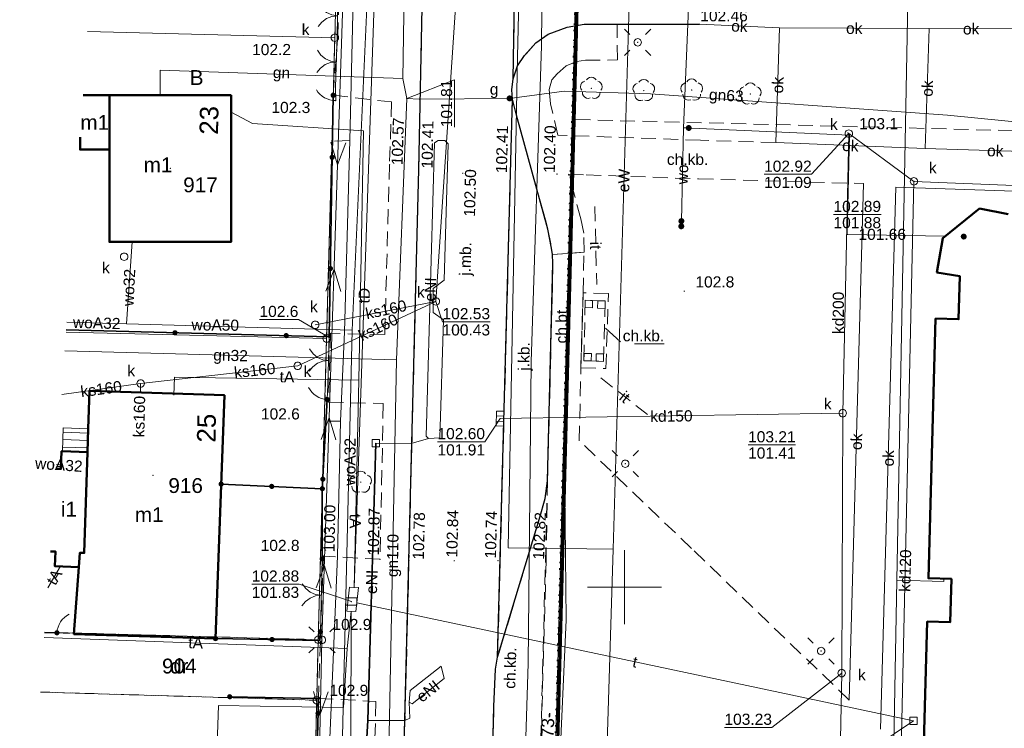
# Model space of a CAD drawing. Extents: x 6447898 to 6448503, y 5806748 to 5807122.
# Tile 26 of 50: x 6447909 to 6447976, y 5807040 to 5807088. Entities that reach past the tile are written whole.
import ezdxf
from ezdxf.enums import TextEntityAlignment as Align

# ---------------------------------------------------------------- set-up
doc = ezdxf.new("R2010")
doc.units = 0
doc.header["$PDSIZE"] = 0.75
for name, pattern in [('KROPK2', [2, 0, -2]), ('PRZER1-1', [2, 1, -1]), ('PRZER2-1', [3, 2, -1]), ('PRZER3-1', [4, 3, -1])]:
    doc.linetypes.add(name, pattern=pattern)
doc.layers.get('0').update_dxf_attribs({"linetype": 'CONTINUOUS', "lineweight": 13})
for name, color, linetype, lineweight in [('GEPADR', 7, 'CONTINUOUS', 18), ('GEPADR_O', 7, 'CONTINUOUS', 18), ('GEPPGD', 7, 'CONTINUOUS', 18), ('GESBZO', 1, 'CONTINUOUS', 50), ('GESBZO_O', 1, 'CONTINUOUS', 50), ('GESDZI', 7, 'CONTINUOUS', 18), ('GESDZI_O', 7, 'CONTINUOUS', 18), ('GESJAE', 7, 'KROPK2', 50), ('GESSCH', 7, 'CONTINUOUS', 18), ('GESUZY', 3, 'PRZER1-1', 18), ('GESUZY_O', 3, 'PRZER1-1', 18), ('GSLINK', 7, 'CONTINUOUS', 18), ('GSLINK_O', 7, 'CONTINUOUS', 18), ('GSLKBR', 7, 'CONTINUOUS', 18), ('GSLKFU', 7, 'CONTINUOUS', 18), ('GSLKOG', 7, 'CONTINUOUS', 35), ('GSLKRW', 7, 'CONTINUOUS', 25), ('GSLTZI', 7, 'PRZER2-1', 18), ('GSLTZI_O', 7, 'PRZER2-1', 18), ('GSPRDL', 7, 'CONTINUOUS', 18), ('GSPWPN', 42, 'CONTINUOUS', 13), ('GSPWPN_O', 42, 'CONTINUOUS', 13), ('GSPWPS', 7, 'CONTINUOUS', 13), ('GSPWPS_O', 7, 'CONTINUOUS', 13), ('GSSBWI', 7, 'PRZER2-1', 18), ('GSSKOA', 7, 'PRZER3-1', 18), ('GSSKOA_O', 7, 'PRZER3-1', 18), ('GSSKOD', 7, 'PRZER2-1', 18), ('GSSKOD_O', 7, 'PRZER2-1', 18), ('GULEPR', 240, 'CONTINUOUS', 18), ('GULEPR_O', 240, 'CONTINUOUS', 18), ('GULGPR', 2, 'CONTINUOUS', 18), ('GULGPR_O', 2, 'CONTINUOUS', 18), ('GULKPR', 32, 'CONTINUOUS', 18), ('GULKPR_O', 32, 'CONTINUOUS', 18), ('GULLOB', 7, 'CONTINUOUS', 35), ('GULTPR', 30, 'CONTINUOUS', 18), ('GULTPR_O', 30, 'CONTINUOUS', 18), ('GULWPR', 5, 'CONTINUOUS', 18), ('GULWPR_O', 5, 'CONTINUOUS', 18), ('GUPELA', 7, 'CONTINUOUS', 18), ('GUPGUT', 2, 'CONTINUOUS', 18), ('GUPGUT_O', 2, 'CONTINUOUS', 18), ('GUPIKP', 7, 'CONTINUOUS', 18), ('GUPKKS', 32, 'CONTINUOUS', 18), ('GUPKSD', 32, 'CONTINUOUS', 18), ('GUPKSD_O', 32, 'CONTINUOUS', 18), ('GUPPRZ', 7, 'CONTINUOUS', 18), ('GUPPRZ_O', 7, 'CONTINUOUS', 18), ('GUPWUT', 5, 'CONTINUOUS', 18)]:
    doc.layers.add(name, color=color, linetype=linetype, lineweight=lineweight)
doc.layers.add('OBRYS DZIAŁKA', color=7, linetype='CONTINUOUS', lineweight=60, true_color=0xffff4d)
doc.styles.add('GEO-INFO', font='arial.ttf')

# ---------------------------------------------------------------- blocks, each defined once
blk = doc.blocks.new('POINT')
at = {"color": 0}
blk.add_point((0, 0), dxfattribs=at)
blk = doc.blocks.new('KOLO')
blk.add_hatch(color=0).paths.add_polyline_path([(-0.5, 0), (-0.482963, -0.12941), (-0.433013, -0.25), (-0.353553, -0.353553), (-0.25, -0.433013), (-0.12941, -0.482963), (0, -0.5), (0.12941, -0.482963), (0.25, -0.433013), (0.353553, -0.353553), (0.433013, -0.25), (0.482963, -0.12941), (0.5, 0), (0.482963, 0.12941), (0.433013, 0.25), (0.353553, 0.353553), (0.25, 0.433013), (0.12941, 0.482963), (0, 0.5), (-0.12941, 0.482963), (-0.25, 0.433013), (-0.353553, 0.353553), (-0.433013, 0.25), (-0.482963, 0.12941)])
blk = doc.blocks.new('KTOK04')
at = {"color": 0}
blk.add_lwpolyline([(0, 0), (-0.01711, -0.261052), (-0.068148, -0.517638), (-0.152241, -0.765367), (-0.267949, -1), (-0.413293, -1.217523), (-0.585786, -1.414214), (-0.782477, -1.586707), (-1, -1.732051)], dxfattribs=at)
blk = doc.blocks.new('SLBRA')
at = {"color": 0}
for points in [[(1.732051, 1), (1.414214, 0.585786), (1, 0.267949), (0.517638, 0.068148), (0, 0)], [(0, 0), (0.517638, -0.068148), (1, -0.267949), (1.414214, -0.585786), (1.732051, -1)]]:
    blk.add_lwpolyline(points, dxfattribs=at)
blk = doc.blocks.new('KWADRAT_NIEPRZEZR')
at = {"color": 0}
blk.add_lwpolyline([(-0.5, -0.5), (0.5, -0.5), (0.5, 0.5), (-0.5, 0.5)], close=True, dxfattribs=at)
blk = doc.blocks.new('SUUS05')
at = {"color": 0}
blk.add_lwpolyline([(0.5, -0.25), (-0.5, -0.25), (-0.5, 0.25), (0.5, 0.25)], close=True, dxfattribs=at)
for points in [[(-0.175, -0.25), (-0.175, 0.25)], [(0.175, -0.25), (0.175, 0.25)]]:
    blk.add_lwpolyline(points, dxfattribs=at)
blk = doc.blocks.new('SUEO')
blk.add_hatch(color=0).paths.add_polyline_path([(-0.002174, 0.089974), (0.023762, 0.086807), (0.042561, 0.0793), (0.060131, 0.066965), (0.076266, 0.047786), (0.086234, 0.025762), (0.089972, 0.002226), (0.088646, -0.015553), (0.081114, -0.038994), (0.066834, -0.060276), (0.049699, -0.075033), (0.027576, -0.085671), (0.004027, -0.08991), (-0.019639, -0.087831), (-0.040932, -0.080154), (-0.059082, -0.067892), (-0.073734, -0.051607), (-0.08374, -0.032979), (-0.089221, -0.011817), (-0.089063, 0.012951), (-0.082571, 0.035806), (-0.069528, 0.057148), (-0.048957, 0.075519), (-0.026898, 0.085887)])
at = {"color": 0}
for points in [[(-1.767767, 1.767767), (-1.06066, 1.06066)], [(1.767767, 1.767767), (1.06066, 1.06066)], [(-1.767767, -1.767767), (-1.06066, -1.06066)], [(1.767767, -1.767767), (1.06066, -1.06066)]]:
    blk.add_lwpolyline(points, dxfattribs=at)
blk = doc.blocks.new('OKRAG_PELNY')
at = {"color": 0}
blk.add_lwpolyline([(0, 0.5), (0.12941, 0.482963), (0.25, 0.433013), (0.353553, 0.353553), (0.433013, 0.25), (0.482963, 0.12941), (0.5, 0), (0.482963, -0.12941), (0.433013, -0.25), (0.353553, -0.353553), (0.25, -0.433013), (0.12941, -0.482963), (0, -0.5), (-0.12941, -0.482963), (-0.25, -0.433013), (-0.353553, -0.353553), (-0.433013, -0.25), (-0.482963, -0.12941), (-0.5, 0), (-0.482963, 0.12941), (-0.433013, 0.25), (-0.353553, 0.353553), (-0.25, 0.433013), (-0.12941, 0.482963)], close=True, dxfattribs=at)
blk = doc.blocks.new('PROSTOKAT1_5-1_PELNY')
at = {"color": 0}
blk.add_lwpolyline([(0.75, -0.5), (-0.75, -0.5), (-0.75, 0.5), (0.75, 0.5)], close=True, dxfattribs=at)
blk = doc.blocks.new('SUEP1')
at = {"color": 0}
blk.add_lwpolyline([(-1.5, -1), (1.5, 0), (-1.5, 1)], dxfattribs=at)
blk = doc.blocks.new('BUIB10')
at = {"color": 0}
blk.add_lwpolyline([(0, 0), (0.703058, 0.711133), (-0.008075, 1.414191), (-0.711133, 0.703058)], close=True, dxfattribs=at)
blk = doc.blocks.new('SPDLP')
blk.add_hatch(color=0).paths.add_polyline_path([(0, -0.09), (0.027812, -0.085595), (0.052901, -0.072812), (0.072812, -0.052901), (0.085595, -0.027812), (0.09, 0), (0.085595, 0.027812), (0.072812, 0.052901), (0.052901, 0.072812), (0.027812, 0.085595), (0, 0.09), (-0.027812, 0.085595), (-0.052901, 0.072812), (-0.072812, 0.052901), (-0.085595, 0.027812), (-0.09, 0), (-0.085595, -0.027812), (-0.072812, -0.052901), (-0.052901, -0.072812), (-0.027812, -0.085595)])
at = {"color": 0}
for points in [[(-0.648554, 1.126667), (-0.481106, 1.325358), (-0.255912, 1.454989), (0, 1.5), (0.255912, 1.454989), (0.481106, 1.325358), (0.648554, 1.126667)], [(-1.271938, -0.268652), (-1.40916, -0.048001), (-1.462858, 0.20623), (-1.426585, 0.463525), (-1.304695, 0.693003), (-1.11182, 0.867117), (-0.871109, 0.964971)], [(0.871109, 0.964971), (1.11182, 0.867117), (1.304695, 0.693003), (1.426585, 0.463525), (1.462858, 0.20623), (1.40916, -0.048001), (1.271938, -0.268652)], [(-0.137547, -1.292703), (-0.389802, -1.355024), (-0.648184, -1.327532), (-0.881678, -1.213525), (-1.062258, -1.026689), (-1.168249, -0.78945), (-1.186929, -0.530282)], [(1.186929, -0.530282), (1.168249, -0.78945), (1.062258, -1.026689), (0.881678, -1.213525), (0.648184, -1.327532), (0.389802, -1.355024), (0.137547, -1.292703)]]:
    blk.add_lwpolyline(points, dxfattribs=at)
blk = doc.blocks.new('EPPGS')
at = {"color": 0}
blk.add_lwpolyline([(0, 0.5), (0.154508, 0.475528), (0.293893, 0.404508), (0.404508, 0.293893), (0.475528, 0.154508), (0.5, 0), (0.475528, -0.154508), (0.404508, -0.293893), (0.293893, -0.404508), (0.154508, -0.475528), (0, -0.5), (-0.154508, -0.475528), (-0.293893, -0.404508), (-0.404508, -0.293893), (-0.475528, -0.154508), (-0.5, 0), (-0.475528, 0.154508), (-0.404508, 0.293893), (-0.293893, 0.404508), (-0.154508, 0.475528)], close=True, dxfattribs=at)

msp = doc.modelspace()

# ---------------------------------------------------------------- linework, layer by layer
at = {"elevation": 100, "flags": 128}
for points in [[(6447950, 5807047.5), (6447950, 5807052.5)], [(6447947.5, 5807050), (6447952.5, 5807050)]]:
    msp.add_lwpolyline(points, dxfattribs=at)
at = {"layer": 'GESBZO', "elevation": 10.18}
for points in [[(6447913.302, 5807080.318), (6447913.302, 5807079.492), (6447915.278, 5807079.492), (6447915.278, 5807083.154)], [(6447915.278, 5807083.154), (6447913.505, 5807083.154)], [(6447975.87, 5807075.14), (6447973.939, 5807075.521), (6447971.452, 5807073.516), (6447971.06, 5807071.201), (6447972.604, 5807070.957), (6447972.523, 5807068.059), (6447970.973, 5807068.102), (6447970.484, 5807050.609), (6447972.033, 5807050.565), (6447971.951, 5807047.636), (6447970.402, 5807047.68), (6447970.15, 5807038.683)], [(6447911.303, 5807052.416), (6447911.65, 5807052.4), (6447911.6, 5807051.43), (6447913.22, 5807051.35), (6447913.29, 5807052.32), (6447913.58, 5807052.31), (6447913.8, 5807059.1), (6447912.12, 5807059.16), (6447912.05, 5807059.16), (6447912.01, 5807057.97), (6447911.702, 5807057.976)]]:
    msp.add_lwpolyline(points, dxfattribs=at)
for points in [[(6447923.475, 5807083.154), (6447915.278, 5807083.154), (6447915.278, 5807079.492), (6447915.278, 5807073.266), (6447923.475, 5807073.266)], [(6447913.93, 5807063.23), (6447923.03, 5807062.94), (6447922.43, 5807046.54), (6447912.89, 5807046.84), (6447913.22, 5807051.35), (6447913.29, 5807052.32), (6447913.58, 5807052.31), (6447913.8, 5807059.1), (6447913.85, 5807060.68)]]:
    msp.add_lwpolyline(points, close=True, dxfattribs=at)
at = {"layer": 'GESDZI', "elevation": 10.22}
for points in [[(6447931.409, 5807121.58), (6447931.023, 5807107.268), (6447930.473, 5807087.03), (6447929.923, 5807066.761), (6447929.353, 5807046.463), (6447929.253, 5807042.383), (6447928.723, 5807022.695), (6447928.545, 5807016.098), (6447928.123, 5807000.496), (6447927.626, 5806981.92), (6447927.483, 5806976.918), (6447923.456, 5806959.369), (6447922.204, 5806953.91), (6447910.195, 5806932.402), (6447974.881, 5806910.343), (6447949.97, 5806954.35), (6447947.76, 5806958.22), (6447945.952, 5806961.309), (6447943.57, 5806972.007), (6447947.144, 5807106.691), (6447947.232, 5807111.508), (6447947.452, 5807118.377), (6447947.534, 5807120.909)], [(6448291.097, 5807096.906), (6448215.44, 5807100.115), (6448160.798, 5807102.435), (6448148.788, 5807102.947), (6448141.621, 5807103.25), (6448135.206, 5807103.522), (6448122.165, 5807104.076), (6448102.068, 5807104.929), (6448081.732, 5807105.793), (6448060.814, 5807106.677), (6448039.491, 5807107.587), (6448017.567, 5807108.518), (6447995.301, 5807109.464), (6447972.128, 5807110.448), (6447964.184, 5807110.786), (6447958.533, 5807111.03), (6447958.503, 5807110.37), (6447958.273, 5807104.311), (6447951.954, 5807104.611), (6447947.144, 5807106.691), (6447943.57, 5806972.007)], [(6447913.813, 5807087.448), (6447930.473, 5807087.03), (6447931.023, 5807107.268)], [(6447912.362, 5807067.193), (6447929.923, 5807066.761), (6447930.473, 5807087.03)], [(6447930.473, 5807087.03), (6447913.813, 5807087.448)], [(6447910.913, 5807046.966), (6447929.353, 5807046.463), (6447929.923, 5807066.761), (6447912.362, 5807067.193)], [(6447929.253, 5807042.383), (6447929.353, 5807046.463), (6447910.913, 5807046.966)], [(6447929.253, 5807042.383), (6447910.624, 5807042.936)], [(6447910.624, 5807042.936), (6447929.253, 5807042.383)], [(6447909.231, 5807023.492), (6447928.723, 5807022.695), (6447929.253, 5807042.383)]]:
    msp.add_lwpolyline(points, dxfattribs=at)
at = {"layer": 'GESJAE', "ltscale": 0.5}
msp.add_line((6447943.57, 5806972.007, 10.22), (6447947.144, 5807106.691, 10.22), dxfattribs=at)
at = {"layer": 'GESJAE', "ltscale": 0.5, "elevation": 10.22}
msp.add_lwpolyline([(6447947.534, 5807120.909), (6447947.452, 5807118.377), (6447947.232, 5807111.508), (6447947.144, 5807106.691), (6447943.57, 5806972.007), (6447945.952, 5806961.309), (6447947.76, 5806958.22), (6447949.97, 5806954.35), (6447974.881, 5806910.343), (6447975.461, 5806909.323), (6447986.863, 5806889.257), (6447998.57, 5806868.616)], dxfattribs=at)
at = {"layer": 'GESSCH', "elevation": 10.18}
msp.add_lwpolyline([(6447912.12, 5807059.16), (6447912.17, 5807060.73), (6447913.85, 5807060.68), (6447913.8, 5807059.1)], close=True, dxfattribs=at)
at = {"layer": 'GESSCH', "elevation": 10.18, "flags": 128}
for points in [[(6447912.161, 5807060.445), (6447913.841, 5807060.391)], [(6447912.145, 5807059.945), (6447913.825, 5807059.891)], [(6447912.129, 5807059.445), (6447913.809, 5807059.392)]]:
    msp.add_lwpolyline(points, dxfattribs=at)
at = {"layer": 'GESUZY', "ltscale": 0.5}
for q in [(6447946.98, 5807100.49, 10.08), (6447944.938, 5807023.545, 10.08)]:
    msp.add_line((6447946.476, 5807081.52, 10.08), q, dxfattribs=at)
at = {"layer": 'GESUZY', "linetype": 'PRZER2-1', "ltscale": 0.5}
msp.add_line((6448007.684, 5807079.976, 10.08), (6447946.476, 5807081.52, 10.08), dxfattribs=at)
msp.add_line((6448007.684, 5807079.976, 10.08), (6447946.476, 5807081.52, 10.08), dxfattribs=at)
at = {"layer": 'GESUZY', "ltscale": 0.5, "elevation": 10.08}
for points in [[(6447910.913, 5807046.966), (6447929.353, 5807046.463), (6447929.923, 5807066.761), (6447930.473, 5807087.03), (6447931.023, 5807107.268), (6447931.409, 5807121.58)], [(6447931.409, 5807121.58), (6447931.023, 5807107.268), (6447930.473, 5807087.03), (6447929.923, 5807066.761), (6447929.353, 5807046.463), (6447929.253, 5807042.383), (6447928.723, 5807022.695), (6447928.545, 5807016.098), (6447928.123, 5807000.496), (6447927.626, 5806981.92)], [(6447943.57, 5806972.007), (6447944.025, 5806989.131), (6447944.938, 5807023.545), (6447946.476, 5807081.52), (6447946.98, 5807100.49), (6447947.144, 5807106.691), (6447947.232, 5807111.508), (6447947.452, 5807118.377), (6447947.534, 5807120.909)], [(6447929.253, 5807042.383), (6447929.353, 5807046.463), (6447910.913, 5807046.966)], [(6447928.123, 5807000.496), (6447928.545, 5807016.098), (6447928.723, 5807022.695), (6447929.253, 5807042.383), (6447910.624, 5807042.936)], [(6447910.624, 5807042.936), (6447929.253, 5807042.383)]]:
    msp.add_lwpolyline(points, dxfattribs=at)
at = {"layer": 'GSLINK', "elevation": 10.18}
for points in [[(6447960.441, 5807087.7), (6447955.06, 5807087.94)], [(6447960.19, 5807079.97), (6447960.441, 5807087.7)], [(6447970.53, 5807087.649), (6447960.441, 5807087.7)], [(6447970.26, 5807079.57), (6447970.53, 5807087.649)], [(6447976.2, 5807087.629), (6447970.53, 5807087.649)], [(6447960.19, 5807079.97), (6447970.26, 5807079.57)], [(6447970.26, 5807079.57), (6447979.73, 5807079.27)], [(6447965.14, 5807042.4), (6447966.1, 5807077.2)], [(6447967.251, 5807040.433), (6447968.29, 5807076.95)], [(6447968.29, 5807076.95), (6447996.238, 5807076.02)]]:
    msp.add_lwpolyline(points, dxfattribs=at)
at = {"layer": 'GSLKBR', "elevation": 10.18}
for points in [[(6447930.685, 5807089.932), (6447930.635, 5807087.082)], [(6447930.635, 5807087.082), (6447930.525, 5807083.702)], [(6447930.1, 5807066.88), (6447930.01, 5807063.66)], [(6447929.62, 5807051.91), (6447929.5, 5807047)]]:
    msp.add_lwpolyline(points, dxfattribs=at)
at = {"layer": 'GSLKFU', "elevation": 10.18}
for points in [[(6447930.525, 5807083.702), (6447930.535, 5807082.793)], [(6447930.01, 5807063.66), (6447929.96, 5807062.65)], [(6447912.58, 5807046.88), (6447911.74, 5807046.93)]]:
    msp.add_lwpolyline(points, dxfattribs=at)
at = {"layer": 'GSLKOG', "elevation": 10.18}
for points in [[(6447912.372, 5807067.338), (6447930.1, 5807066.88), (6447930.36, 5807083.15)], [(6447929.96, 5807062.65), (6447929.63, 5807056.64), (6447929.62, 5807051.91)], [(6447922.81, 5807056.95), (6447929.63, 5807056.64)], [(6447911.74, 5807046.93), (6447910.912, 5807046.955)], [(6447929.5, 5807047), (6447929.47, 5807046.42), (6447922.43, 5807046.54)], [(6447928.97, 5807027.02), (6447929.37, 5807042.51), (6447923.39, 5807042.62)]]:
    msp.add_lwpolyline(points, dxfattribs=at)
at = {"layer": 'GSLKRW', "elevation": 10.18}
for points in [[(6447934.29, 5807004.85), (6447934.84, 5807026.83), (6447935.47, 5807051.81), (6447936.13, 5807078.16), (6447936.63, 5807102.17), (6447937.097, 5807121.344)], [(6447940.29, 5807004.73), (6447940.83, 5807026.48), (6447941.2, 5807041.97), (6447941.31, 5807044.47), (6447941.45, 5807045.29), (6447942.45, 5807082.9), (6447942.41, 5807083.51), (6447942.49, 5807084.25), (6447942.73, 5807097.63)], [(6447941.45, 5807045.29), (6447944.27, 5807054.63), (6447944.66, 5807055.98), (6447944.81, 5807057.17), (6447945.18, 5807071.84), (6447945.15, 5807072.42), (6447945.09, 5807072.84), (6447944.84, 5807074.13), (6447942.71, 5807081.82), (6447942.45, 5807082.9), (6447942.41, 5807083.51), (6447942.49, 5807084.25), (6447942.79, 5807085.14), (6447943.26, 5807085.83), (6447944.03, 5807086.69), (6447944.86, 5807087.26), (6447946.14, 5807087.74), (6447947.29, 5807087.94), (6447949.51, 5807087.95), (6447955.06, 5807087.94)]]:
    msp.add_lwpolyline(points, dxfattribs=at)
at = {"layer": 'GSLTZI', "ltscale": 0.5, "elevation": 10.1}
for points in [[(6447948, 5807075.66), (6447948.13, 5807070.39)], [(6447948.41, 5807064.11), (6447951.65, 5807061.55)]]:
    msp.add_lwpolyline(points, dxfattribs=at)
at = {"layer": 'GSPWPN_O', "elevation": 10.8, "flags": 128}
msp.add_lwpolyline([(6447925.395, 5807068.037), (6447928.016, 5807068.037), (6447930.095, 5807066.824)], dxfattribs=at)
at = {"layer": 'GSSBWI', "ltscale": 0.5, "elevation": 10.18}
msp.add_lwpolyline([(6447947.26, 5807065.26), (6447948.58, 5807065.22), (6447948.7, 5807069.29), (6447947.35, 5807069.34)], close=True, dxfattribs=at)
at = {"layer": 'GSSKOA', "ltscale": 0.5, "elevation": 10.18}
for points in [[(6447937.097, 5807121.344), (6447936.63, 5807102.17), (6447936.13, 5807078.16), (6447935.47, 5807051.81), (6447934.84, 5807026.83), (6447934.29, 5807004.85), (6447933.89, 5806987.86)], [(6447940.29, 5807004.73), (6447940.83, 5807026.48), (6447941.2, 5807041.97), (6447941.31, 5807044.47), (6447941.45, 5807045.29), (6447942.45, 5807082.9), (6447942.41, 5807083.51), (6447942.49, 5807084.25), (6447942.73, 5807097.63), (6447942.58, 5807098.31), (6447942.59, 5807099.07), (6447942.69, 5807102.07), (6447943.084, 5807121.094)], [(6447955.05, 5807093.91), (6447949.48, 5807093.96), (6447947.46, 5807093.99), (6447946.31, 5807094.1), (6447945.22, 5807094.55), (6447944.13, 5807095.31), (6447943.3, 5807096.42), (6447942.73, 5807097.63), (6447942.49, 5807084.25), (6447942.79, 5807085.14), (6447943.26, 5807085.83), (6447944.03, 5807086.69), (6447944.86, 5807087.26), (6447946.14, 5807087.74), (6447947.29, 5807087.94), (6447949.51, 5807087.95), (6447955.06, 5807087.94)]]:
    msp.add_lwpolyline(points, dxfattribs=at)
msp.add_lwpolyline([(6447942.45, 5807082.9), (6447942.71, 5807081.82), (6447944.84, 5807074.13), (6447945.09, 5807072.84), (6447945.15, 5807072.42), (6447945.18, 5807071.84), (6447944.81, 5807057.17), (6447944.66, 5807055.98), (6447944.27, 5807054.63), (6447941.45, 5807045.29)], close=True, dxfattribs=at)
at = {"layer": 'GSSKOD', "ltscale": 0.5, "elevation": 10.18}
for points in [[(6447935.161, 5807121.424), (6447934.94, 5807112.92), (6447931.42, 5807113.02), (6447931.39, 5807111.78), (6447931.28, 5807107.4), (6447934.81, 5807107.42), (6447934.67, 5807102.2), (6447934.42, 5807090.94), (6447930.81, 5807091.06), (6447930.67, 5807087.13), (6447930.36, 5807083.15), (6447934.3, 5807082.7), (6447934.16, 5807078.47), (6447933.84, 5807067.03), (6447930.19, 5807067.11), (6447930.05, 5807062.46), (6447933.74, 5807062.38), (6447933.52, 5807051.88), (6447929.7, 5807052.1), (6447929.5, 5807046.36), (6447929.37, 5807042.51), (6447933.24, 5807042.31), (6447932.87, 5807026.87)], [(6447934.29, 5807004.85), (6447934.84, 5807026.83), (6447935.47, 5807051.81), (6447936.13, 5807078.16), (6447936.63, 5807102.17), (6447937.097, 5807121.344)], [(6447960.19, 5807079.97), (6447955.12, 5807080.12), (6447945.51, 5807080.47), (6447945.02, 5807082.57), (6447944.93, 5807083.54), (6447945.11, 5807084.2), (6447945.45, 5807084.6), (6447946.06, 5807085.13), (6447946.78, 5807085.42), (6447947.36, 5807085.51), (6447949.52, 5807085.53), (6447949.51, 5807087.95), (6447947.29, 5807087.94), (6447946.14, 5807087.74), (6447944.86, 5807087.26), (6447944.03, 5807086.69), (6447943.26, 5807085.83), (6447942.79, 5807085.14), (6447942.49, 5807084.25), (6447942.41, 5807083.51), (6447942.45, 5807082.9), (6447942.71, 5807081.82), (6447944.84, 5807074.13), (6447945.09, 5807072.84), (6447945.15, 5807072.42), (6447947.27, 5807072.57), (6447947.26, 5807073.86), (6447947.06, 5807074.82), (6447946.234, 5807077.832), (6447947.42, 5807077.79), (6447954.99, 5807077.52), (6447966.1, 5807077.2)], [(6447945.15, 5807072.42), (6447945.18, 5807071.84), (6447944.81, 5807057.17), (6447944.71, 5807051.68), (6447944.02, 5807026.46), (6447943.56, 5807011.02), (6447945.57, 5807010.99), (6447959.62, 5807022.07), (6447964.51, 5807017.47)], [(6447965.14, 5807042.4), (6447954.51, 5807052.62), (6447946.95, 5807059.87), (6447947.06, 5807064.79), (6447947.21, 5807069.84), (6447947.27, 5807072.57), (6447945.15, 5807072.42)], [(6447940.29, 5807004.73), (6447940.83, 5807026.48), (6447941.2, 5807041.97), (6447941.31, 5807044.47), (6447941.45, 5807045.29), (6447944.66, 5807055.98), (6447944.81, 5807057.17), (6447944.02, 5807026.46), (6447943.56, 5807011.02), (6447942.42, 5807011.1), (6447942.24, 5807004.67), (6447941.81, 5806986.89)]]:
    msp.add_lwpolyline(points, dxfattribs=at)
for points in [[(6447947.06, 5807064.79), (6447948.75, 5807064.73), (6447948.91, 5807069.8), (6447947.21, 5807069.84)], [(6447947.26, 5807065.26), (6447948.58, 5807065.22), (6447948.7, 5807069.29), (6447947.35, 5807069.34)]]:
    msp.add_lwpolyline(points, close=True, dxfattribs=at)
at = {"layer": 'GSSKOD_O', "elevation": 10.8, "flags": 128}
msp.add_lwpolyline([(6447952.676, 5807066.407), (6447949.882, 5807066.407), (6447948.709, 5807067.456)], dxfattribs=at)
at = {"layer": 'GULEPR', "elevation": 10.14}
for points in [[(6447931.615, 5807121.572), (6447931.555, 5807119.58), (6447931.148, 5807093.463), (6447931.148, 5807093.463), (6447929.603, 5807046.453), (6447929.603, 5807046.453), (6447928.623, 5807000.49), (6447928.623, 5807000.49), (6447927.846, 5806960.342), (6447954.342, 5806957.456)], [(6447949.228, 5807052.573), (6447942.158, 5807052.644), (6447942.782, 5807085.75), (6447943.618, 5807121.072)], [(6447971.582, 5806952.483), (6447971.584, 5806952.983), (6447965.86, 5806953.003), (6447966.303, 5806968.981), (6447966.367, 5806971.5), (6447967.874, 5807024.835), (6447968.36, 5807050.468), (6447969.347, 5807102.498), (6447955.875, 5807103.36), (6447951.484, 5807103.641), (6447950.457, 5807110.87)], [(6447945.2, 5806960.04), (6447941.873, 5806975.065), (6447941.613, 5806981.536), (6447942.455, 5806999.872), (6447942.784, 5807022.077), (6447943.515, 5807044.859), (6447943.702, 5807065.181), (6447944.398, 5807086.478), (6447944.574, 5807105.618), (6447945.13, 5807109.197), (6447945.542, 5807109.479), (6447947.152, 5807109.408), (6447950.069, 5807109.786), (6447952.297, 5807110.391), (6447954.008, 5807110.619), (6447957.113, 5807110.687), (6447959.069, 5807109.603), (6447957.061, 5807109.348)], [(6447955.173, 5807106.766), (6447954.933, 5807104.824), (6447955.875, 5807103.36), (6447956.41, 5807102.324), (6447955.46, 5807101.583), (6447954.282, 5807101.959), (6447952.849, 5807103.053), (6447951.938, 5807102.911), (6447950.689, 5807102.233), (6447949.228, 5807052.573), (6447948.864, 5807040.205), (6447947.404, 5806990.585), (6447948.847, 5806971.889), (6447949.638, 5806964.429), (6447951.194, 5806960.101), (6447953.47, 5806956.209), (6447959.497, 5806947.514)], [(6447933.24, 5807059.7), (6447935.62, 5807059.68), (6447936.78, 5807060.02)], [(6447932.69, 5807041.02), (6447933.24, 5807059.7)], [(6447968.36, 5807050.468), (6447971.528, 5807050.379), (6447971.534, 5807050.579)], [(6447932.69, 5807041.02), (6447935.2, 5807041.01), (6447935.54, 5807041.18), (6447935.48, 5807042.25)], [(6447932.57, 5807038.7), (6447932.69, 5807041.02)]]:
    msp.add_lwpolyline(points, dxfattribs=at)
for points in [[(6447936.78, 5807060.02), (6447936.62, 5807060.19), (6447937.2, 5807079.94), (6447937.43, 5807080.11), (6447937.89, 5807080.1), (6447938.11, 5807079.87), (6447937.84, 5807070.7), (6447937.11, 5807070.13), (6447937.11, 5807068.51), (6447937.81, 5807068.01), (6447937.55, 5807060.07)], [(6447935.48, 5807042.25), (6447935.55, 5807043.04), (6447937.65, 5807044.69), (6447937.84, 5807043.84), (6447935.68, 5807042.15)]]:
    msp.add_lwpolyline(points, close=True, dxfattribs=at)
at = {"layer": 'GULGPR', "elevation": 10.14}
for points in [[(6447933.09, 5806987.96), (6447933.489, 5806996.631), (6447933.927, 5807017.738), (6447934.118, 5807038.955), (6447934.62, 5807065.32), (6447935.323, 5807082.94), (6447935.06, 5807084.272), (6447935.239, 5807095.778), (6447936.12, 5807121.384)], [(6447918.694, 5807083.154), (6447918.694, 5807084.854), (6447935.06, 5807084.272)], [(6447935.323, 5807082.94), (6447936.163, 5807082.88), (6447942.252, 5807082.94), (6447945.942, 5807083.42), (6447951.751, 5807083.25), (6447971.78, 5807081.8), (6447987.449, 5807080.26), (6447987.451, 5807074.829)], [(6447912.271, 5807065.931), (6447934.62, 5807065.32)]]:
    msp.add_lwpolyline(points, dxfattribs=at)
at = {"layer": 'GULKPR', "elevation": 10.14}
for points in [[(6447939.767, 5807121.233), (6447939.972, 5807109.388), (6447938.582, 5807088.72), (6447937.282, 5807069.261)], [(6447998.963, 5806954.334), (6447976.91, 5806953.91), (6447977.45, 5806976.018), (6447962.181, 5806976.708), (6447963.721, 5806996.996), (6447964.241, 5807024.174), (6447964.641, 5807044.213), (6447964.711, 5807061.732), (6447965.121, 5807080.57)], [(6448036.3, 5807021.61), (6448036.236, 5807018.404), (6448003.388, 5807019.554), (6448001.969, 5806967.778), (6447978.07, 5806968.139), (6447978.42, 5806991.357), (6447966.371, 5806991.977), (6447968.331, 5807024.884), (6447969.51, 5807077.35), (6447965.121, 5807080.57)], [(6447969.51, 5807077.35), (6447992.599, 5807076.43), (6447991.929, 5807046.832)], [(6447927.971, 5807064.917), (6447937.282, 5807069.261)], [(6447929.153, 5807067.681), (6447937.282, 5807069.261)], [(6447917.384, 5807063.73), (6447927.971, 5807064.917)], [(6447912.061, 5807062.994), (6447917.384, 5807063.73)], [(6447917.384, 5807063.73), (6447917.37, 5807063.12)], [(6447941.61, 5807061.36), (6447964.711, 5807061.732)]]:
    msp.add_lwpolyline(points, dxfattribs=at)
at = {"layer": 'GULLOB', "elevation": 10.12}
msp.add_lwpolyline([(6447932.57, 5807038.7), (6447932.69, 5807041.02), (6447933.24, 5807059.7)], dxfattribs=at)
at = {"layer": 'GULTPR', "elevation": 10.14}
for points in [[(6447931.767, 5807049.969), (6447933.136, 5807089.335), (6447933.813, 5807114.269), (6447934.085, 5807121.469)], [(6447953.72, 5806944.57), (6447947.82, 5806956.85), (6447945.19, 5806966.11), (6447943.43, 5806976.26), (6447944.03, 5806984.7), (6447944.99, 5807008.63), (6447945.24, 5807029.29), (6447946.07, 5807047.8), (6447945.94, 5807060.73), (6447946.57, 5807077.25), (6447947.01, 5807095.91), (6447946.76, 5807104.34), (6447944.88, 5807105.49), (6447936.81, 5807106.47), (6447932.89, 5807106.2)], [(6447926.34, 5806965.92), (6447927.84, 5806970.7), (6447929.44, 5806971.62), (6447930.5, 5806981.97), (6447928.9, 5806983.2), (6447928.93, 5806986.26), (6447929.42, 5807003.95), (6447929.02, 5807016.06), (6447929.73, 5807030.47), (6447930.23, 5807041.89), (6447930.66, 5807052.1), (6447930.86, 5807061.18), (6447931.12, 5807067.2), (6447931.49, 5807080.11), (6447931.75, 5807091.52), (6447931.99, 5807103.42), (6447931.934, 5807104.036)], [(6447923.475, 5807082.004), (6447924.925, 5807081.255), (6447932.403, 5807080.754), (6447932.097, 5807063.961), (6447931.767, 5807049.969)], [(6447930.46, 5807080.06), (6447931.49, 5807080.11)], [(6447919.624, 5807062.946), (6447919.669, 5807064.145), (6447932.097, 5807063.961)], [(6447930, 5807061.19), (6447930.86, 5807061.18)], [(6447911.99, 5807051.411), (6447911.128, 5807049.962)], [(6447931.947, 5807048.957), (6447969.48, 5807040.993)], [(6447921.971, 5807031.553), (6447922.271, 5807031.544), (6447922.64, 5807042.029), (6447931.048, 5807041.887), (6447931.306, 5807045.881), (6447931.583, 5807048.354)], [(6447931.463, 5807004.746), (6447931.583, 5807048.354)], [(6447910.888, 5807046.618), (6447931.306, 5807045.881)]]:
    msp.add_lwpolyline(points, dxfattribs=at)
at = {"layer": 'GULWPR', "elevation": 10.14}
for points in [[(6447933.144, 5807121.508), (6447932.615, 5807088.568), (6447931.638, 5807067.314), (6447930.937, 5807038.053), (6447930.436, 5807000.934), (6447929.61, 5806985.82), (6447929.56, 5806985.52)], [(6447944.936, 5807121.017), (6447944.444, 5807111.627), (6447943.701, 5807095.041), (6447951.263, 5807094.58), (6447954.534, 5807094.444), (6447953.983, 5807080.964), (6447954.332, 5807080.948), (6447954.512, 5807080.94), (6447965.155, 5807080.47), (6447965.019, 5807073.78), (6447971.62, 5807073.65)], [(6447953.983, 5807080.964), (6447953.835, 5807074.674), (6447953.827, 5807074.321)], [(6447916.437, 5807067.752), (6447916.805, 5807073.266)], [(6447916.437, 5807067.752), (6447912.41, 5807067.868)], [(6447916.437, 5807067.752), (6447931.638, 5807067.314)], [(6447911.722, 5807058.262), (6447912.019, 5807058.242)]]:
    msp.add_lwpolyline(points, dxfattribs=at)
at = {"layer": 'GUPIKP', "elevation": 1.4}
for points in [[(6447931.28, 5807048.388), (6447931.464, 5807050.003)], [(6447931.464, 5807050.003), (6447932.064, 5807049.987)], [(6447932.064, 5807049.987), (6447931.88, 5807048.371)], [(6447931.88, 5807048.371), (6447931.28, 5807048.388)]]:
    msp.add_lwpolyline(points, dxfattribs=at)
at = {"layer": 'GUPPRZ_O', "elevation": 10.8, "flags": 128}
for points in [[(6447938.546, 5807081), (6447938.546, 5807084.203), (6447935.32, 5807082.94)], [(6447959.41, 5807077.825), (6447962.613, 5807077.825), (6447965.121, 5807080.57)], [(6447959.41, 5807077.825), (6447962.613, 5807077.825)], [(6447964.088, 5807075.114), (6447967.291, 5807075.114)], [(6447940.937, 5807067.887), (6447937.734, 5807067.887), (6447937.282, 5807069.261)], [(6447937.734, 5807067.887), (6447940.937, 5807067.887)], [(6447937.393, 5807059.804), (6447940.596, 5807059.804), (6447941.61, 5807061.36)], [(6447937.393, 5807059.804), (6447940.596, 5807059.804)], [(6447958.33, 5807059.59), (6447961.533, 5807059.59)], [(6447924.868, 5807050.206), (6447928.072, 5807050.206), (6447931.591, 5807049.032)], [(6447924.868, 5807050.206), (6447928.072, 5807050.206)], [(6447956.735, 5807040.553), (6447959.938, 5807040.553), (6447964.641, 5807044.213)], [(6447956.735, 5807040.553), (6447959.938, 5807040.553)], [(6447962.304, 5807038.333), (6447965.507, 5807038.333), (6447969.48, 5807040.993)]]:
    msp.add_lwpolyline(points, dxfattribs=at)
at = {"layer": 'OBRYS DZIAŁKA'}
msp.add_line((6447943.724, 5806972.031), (6447947.255, 5807106.442), dxfattribs=at)

# ---------------------------------------------------------------- block references
at = {"layer": 'GEPADR'}
for p in [(6447919.38, 5807078.22, 10.28), (6447918.21, 5807057.55, 10.28)]:
    msp.add_blockref('POINT', p, dxfattribs=at)
at = {"layer": 'GEPPGD', "xscale": 0.5, "yscale": 0.5}
for p in [(6447930.473, 5807087.03, 10.24), (6447929.923, 5807066.761, 10.24), (6447929.353, 5807046.463, 10.24), (6447929.253, 5807042.383, 10.24)]:
    msp.add_blockref('EPPGS', p, dxfattribs=at)
at = {"layer": 'GSLKBR', "xscale": 0.75, "yscale": 0.75}
for p, rotation in [((6447930.66, 5807088.507, 10.18), 178.9950562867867), ((6447930.58, 5807085.392, 10.18), 178.1361408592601), ((6447930.055, 5807065.27, 10.18), 178.398982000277), ((6447929.56, 5807049.455, 10.18), 178.5999745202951)]:
    msp.add_blockref('SLBRA', p, dxfattribs=dict(at, rotation=rotation))
at = {"layer": 'GSLKFU', "xscale": 0.75, "yscale": 0.75}
for p, rotation in [((6447930.535, 5807082.793, 10.18), 270.6297660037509), ((6447929.96, 5807062.65, 10.18), 267.1658889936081), ((6447911.74, 5807046.93, 10.18), 176.5935562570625)]:
    msp.add_blockref('KTOK04', p, dxfattribs=dict(at, rotation=rotation))
at = {"layer": 'GSLKOG', "xscale": 0.35, "yscale": 0.35}
for p in [(6447930.36, 5807083.15, 10.18), (6447930.293, 5807078.974, 10.18), (6447930.173, 5807071.475, 10.18), (6447919.699, 5807067.148, 10.18), (6447927.197, 5807066.955, 10.18), (6447929.96, 5807062.65, 10.18), (6447922.81, 5807056.95, 10.18), (6447929.665, 5807057.284, 10.18), (6447926.22, 5807056.795, 10.18), (6447929.63, 5807056.64, 10.18), (6447929.62, 5807051.91, 10.18), (6447929.5, 5807047, 10.18), (6447911.74, 5807046.93, 10.18), (6447922.43, 5807046.54, 10.18), (6447926.24, 5807046.475, 10.18), (6447923.39, 5807042.62, 10.18), (6447929.344, 5807041.503, 10.18)]:
    msp.add_blockref('KOLO', p, dxfattribs=at)
at = {"layer": 'GSPRDL', "xscale": 0.5, "yscale": 0.5}
for p in [(6447947.76, 5807083.62, 10.12), (6447951.3, 5807083.47, 10.12), (6447954.53, 5807083.5, 10.12), (6447958.48, 5807083.24, 10.12), (6447932.22, 5807057.08, 10.12)]:
    msp.add_blockref('SPDLP', p, dxfattribs=at)
at = {"layer": 'GSPWPN', "xscale": 0.09, "yscale": 0.09}
for p in [(6447930.635, 5807087.082, 10.08), (6447930.535, 5807082.793, 10.08), (6447965.063, 5807080.612, 10.08), (6447954.03, 5807069.95, 10.08), (6447930.095, 5807066.824, 10.08), (6447929.975, 5807062.534, 10.08), (6447929.655, 5807051.925, 10.08), (6447929.565, 5807046.865, 10.08), (6447929.355, 5807042.426, 10.08)]:
    msp.add_blockref('KOLO', p, dxfattribs=at)
at = {"layer": 'GSPWPS', "xscale": 0.09, "yscale": 0.09}
for p in [(6447955.06, 5807087.94, 10.08), (6447934.16, 5807078.47, 10.08), (6447936.13, 5807078.16, 10.08), (6447939.1, 5807077.9, 10.08), (6447942.3, 5807077.7, 10.08), (6447945.45, 5807077.84, 10.08), (6447929.7, 5807052.1, 10.08), (6447933.52, 5807051.88, 10.08), (6447935.47, 5807051.81, 10.08), (6447938.52, 5807051.78, 10.08), (6447941.47, 5807051.79, 10.08), (6447944.71, 5807051.68, 10.08)]:
    msp.add_blockref('KOLO', p, dxfattribs=at)
at = {"layer": 'GSSBWI', "xscale": 0.5, "yscale": 0.5}
for p, rotation in [((6447947.35, 5807069.34, 10.19), 223.3076155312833), ((6447948.7, 5807069.29, 10.19), 133.0950412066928), ((6447947.26, 5807065.26, 10.19), 313.500311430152), ((6447948.58, 5807065.22, 10.19), 43.28773710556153)]:
    msp.add_blockref('BUIB10', p, dxfattribs=dict(at, rotation=rotation))
at = {"layer": 'GULEPR', "xscale": 0.5, "yscale": 0.5}
for p, rotation in [((6447930.68, 5807079.22, 10.15), 268.1178817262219), ((6447930.4, 5807070.69, 10.15), 88.11788172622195), ((6447930.071, 5807060.695, 10.15), 88.11788172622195), ((6447929.743, 5807050.701, 10.15), 88.11788172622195), ((6447929.512, 5807042.204, 10.15), 268.7787897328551)]:
    msp.add_blockref('SUEP1', p, dxfattribs=dict(at, rotation=rotation))
at = {"layer": 'GUPELA', "xscale": 0.5, "yscale": 0.5}
for name, p in [('SUEO', (6447950.892, 5807086.72, 10.15)), ('OKRAG_PELNY', (6447950.892, 5807086.72, 10.16)), ('SUEO', (6447950.052, 5807058.322, 10.15)), ('OKRAG_PELNY', (6447950.052, 5807058.322, 10.16)), ('SUEO', (6447929.603, 5807046.453, 10.15)), ('SUEO', (6447929.603, 5807046.453, 10.15)), ('OKRAG_PELNY', (6447929.603, 5807046.453, 10.16)), ('OKRAG_PELNY', (6447929.603, 5807046.453, 10.16)), ('SUEO', (6447963.251, 5807045.703, 10.15)), ('OKRAG_PELNY', (6447963.251, 5807045.703, 10.16))]:
    msp.add_blockref(name, p, dxfattribs=at)
at = {"layer": 'GUPGUT', "xscale": 0.4, "yscale": 0.4}
msp.add_blockref('KOLO', (6447942.252, 5807082.94, 10.16), dxfattribs=at)
at = {"layer": 'GUPIKP', "xscale": 0.5, "yscale": 0.5}
for name, p in [('KWADRAT_NIEPRZEZR', (6447933.24, 5807059.7, 10.16)), ('PROSTOKAT1_5-1_PELNY', (6447931.591, 5807049.032, 10.16)), ('KWADRAT_NIEPRZEZR', (6447969.48, 5807040.993, 10.16))]:
    msp.add_blockref(name, p, dxfattribs=at)
at = {"layer": 'GUPKKS', "rotation": 88.51705596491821}
msp.add_blockref('SUUS05', (6447941.61, 5807061.36, 10.16), dxfattribs=at)
at = {"layer": 'GUPKSD', "xscale": 0.5, "yscale": 0.5}
for p in [(6447965.121, 5807080.57, 10.16), (6447969.51, 5807077.35, 10.16), (6447916.274, 5807072.271, 10.16), (6447937.282, 5807069.261, 10.16), (6447929.153, 5807067.681, 10.16), (6447927.971, 5807064.917, 10.16), (6447917.384, 5807063.73, 10.16), (6447964.711, 5807061.732, 10.16), (6447964.641, 5807044.213, 10.16)]:
    msp.add_blockref('OKRAG_PELNY', p, dxfattribs=at)
at = {"layer": 'GUPPRZ'}
for p in [(6447935.32, 5807082.94, 10.16), (6447965.121, 5807080.57, 10.16), (6447969.51, 5807077.35, 10.16), (6447965.02, 5807073.78, 10.16), (6447937.282, 5807069.261, 10.16), (6447941.61, 5807061.36, 10.16), (6447964.711, 5807061.732, 10.16), (6447931.591, 5807049.032, 10.16), (6447964.641, 5807044.213, 10.16), (6447969.48, 5807040.993, 10.16)]:
    msp.add_blockref('POINT', p, dxfattribs=at)
at = {"layer": 'GUPWUT', "xscale": 0.4, "yscale": 0.4}
for p in [(6447954.332, 5807080.948, 10.16), (6447953.827, 5807074.321, 10.16), (6447953.835, 5807074.674, 10.16), (6447972.867, 5807073.629, 10.16)]:
    msp.add_blockref('KOLO', p, dxfattribs=at)

# ---------------------------------------------------------------- texts
at = {"color": 6, "lineweight": 15, "style": 'GEO-INFO'}
msp.add_text('-134.73-', height=0.85, rotation=88, dxfattribs=at).set_placement((6447945.457, 5807039.345), align=Align.BOTTOM_CENTER)
at = {"layer": 'GEPADR_O', "style": 'GEO-INFO'}
for s, p in [('23', (6447921.991, 5807081.463, 10.8)), ('25', (6447921.819, 5807060.721, 10.8))]:
    msp.add_text(s, height=1.25, rotation=89, dxfattribs=at).set_placement(p, align=Align.MIDDLE)
at = {"layer": 'GESBZO_O', "style": 'GEO-INFO'}
for p in [(6447914.29, 5807081.323, 10.8), (6447918.557, 5807078.467, 10.8), (6447917.96, 5807054.891, 10.8)]:
    msp.add_text('m1', height=1, dxfattribs=at).set_placement(p, align=Align.MIDDLE)
msp.add_text('i1', height=1, dxfattribs=at).set_placement((6447912.552, 5807055.264, 10.8), align=Align.MIDDLE_CENTER)
at = {"layer": 'GESDZI_O', "style": 'GEO-INFO'}
for s, p in [('917', (6447921.417, 5807077.114, 10.8)), ('916', (6447920.418, 5807056.851, 10.8)), ('904', (6447919.989, 5807044.688, 10.8))]:
    msp.add_text(s, height=1, dxfattribs=at).set_placement(p, align=Align.MIDDLE_CENTER)
at = {"layer": 'GESUZY_O', "style": 'GEO-INFO'}
for s, p in [('B', (6447921.161, 5807084.347, 10.8)), ('dr', (6447919.989, 5807044.688, 10.8))]:
    msp.add_text(s, height=1, dxfattribs=at).set_placement(p, align=Align.MIDDLE_CENTER)
at = {"layer": 'GSLINK_O', "style": 'GEO-INFO'}
for rotation, p in [(357.44157, (6447957.75, 5807087.82, 10.8)), (359.71561, (6447965.486, 5807087.675, 10.8)), (359.79743, (6447973.365, 5807087.639, 10.8)), (88.14103, (6447960.315, 5807083.835, 10.8)), (88.08625, (6447970.395, 5807083.61, 10.8)), (357.72598, (6447965.225, 5807079.77, 10.8)), (358.18508, (6447974.995, 5807079.42, 10.8)), (88.41983, (6447965.62, 5807059.8, 10.8)), (88.36898, (6447967.77, 5807058.692, 10.8))]:
    msp.add_text('ok', height=0.75, rotation=rotation, dxfattribs=at).set_placement(p, align=Align.MIDDLE)
at = {"layer": 'GSLTZI_O', "style": 'GEO-INFO'}
for rotation, p in [(271.41308, (6447948.065, 5807073.025, 10.8)), (321.68691, (6447950.03, 5807062.83, 10.8))]:
    msp.add_text('it', height=0.75, rotation=rotation, dxfattribs=at).set_placement(p, align=Align.MIDDLE)
at = {"layer": 'GSPWPN_O', "style": 'GEO-INFO'}
for s, p in [('102.2', (6447924.898, 5807085.859, 10.8)), ('102.3', (6447926.2, 5807081.955, 10.8)), ('103.1', (6447965.813, 5807080.862, 10.8)), ('102.8', (6447954.78, 5807070.2, 10.8)), ('102.6', (6447925.395, 5807068.21)), ('102.6', (6447925.493, 5807061.304, 10.8)), ('102.8', (6447925.473, 5807052.441, 10.8)), ('102.9', (6447930.315, 5807047.115, 10.8)), ('102.9', (6447930.105, 5807042.676, 10.8))]:
    msp.add_text(s, height=0.75, dxfattribs=at).set_placement(p)
at = {"layer": 'GSPWPS_O', "style": 'GEO-INFO'}
msp.add_text('102.46', height=0.75, dxfattribs=at).set_placement((6447955.107, 5807088.136, 10.8))
for s, rotation, p in [('102.57', 88.10438, (6447935.036, 5807078.431, 10.8)), ('102.41', 88.80701, (6447937.06, 5807078.212, 10.8)), ('102.40', 88.69311, (6447945.298, 5807077.91, 10.8)), ('102.41', 88.58631, (6447942.076, 5807077.896, 10.8)), ('102.50', 88.58631, (6447939.922, 5807074.958, 10.8)), ('103.00', 88.79969, (6447930.45, 5807052.35, 10.8)), ('102.87', 88.79969, (6447933.44, 5807052.13, 10.8)), ('102.78', 88.5652, (6447936.472, 5807051.844, 10.8)), ('102.84', 88.56252, (6447938.729, 5807051.994, 10.8)), ('102.74', 88.56252, (6447941.336, 5807051.932, 10.8)), ('102.82', 87.6429, (6447944.576, 5807051.84, 10.8))]:
    msp.add_text(s, height=0.75, rotation=rotation, dxfattribs=at).set_placement(p)
at = {"layer": 'GSSKOA_O', "style": 'GEO-INFO'}
for s, rotation, p in [('j.mb.', 88.55151, (6447939.366, 5807072.124, 10.8)), ('j.kb.', 89.75023, (6447943.315, 5807065.551, 10.8))]:
    msp.add_text(s, height=0.75, rotation=rotation, dxfattribs=at).set_placement(p, align=Align.MIDDLE)
at = {"layer": 'GSSKOD_O', "style": 'GEO-INFO'}
msp.add_text('ch.kb.', height=0.75, dxfattribs=at).set_placement((6447954.255, 5807078.849, 10.8), align=Align.MIDDLE)
for s, rotation, p in [('ch.bt.', 88.71986, (6447945.742, 5807067.708, 10.8)), ('ch.kb.', 88.44386, (6447942.282, 5807044.555, 10.8))]:
    msp.add_text(s, height=0.75, rotation=rotation, dxfattribs=at).set_placement(p, align=Align.MIDDLE)
msp.add_text('ch.kb.', height=0.75, dxfattribs=at).set_placement((6447951.279, 5807066.948), align=Align.MIDDLE_CENTER)
at = {"layer": 'GULEPR_O', "style": 'GEO-INFO'}
msp.add_text('eW', height=0.75, rotation=88.31463, dxfattribs=at).set_placement((6447949.959, 5807077.403, 10.8), align=Align.MIDDLE_CENTER)
for rotation, p in [(88.31787, (6447936.91, 5807070.065, 10.8)), (88.31351, (6447932.965, 5807050.36, 10.8)), (38.03989, (6447936.76, 5807042.995, 10.8))]:
    msp.add_text('eNI', height=0.75, rotation=rotation, dxfattribs=at).set_placement(p, align=Align.MIDDLE)
at = {"layer": 'GULGPR_O', "style": 'GEO-INFO'}
for s, rotation, p in [('gn', 357.96077, (6447926.877, 5807084.563, 10.8)), ('gn63', 356.90886, (6447956.859, 5807083.038, 10.8))]:
    msp.add_text(s, height=0.75, rotation=rotation, dxfattribs=at).set_placement(p, align=Align.MIDDLE)
for s, rotation, p in [('gn32', 358.43417, (6447923.446, 5807065.625, 10.8)), ('gn110', 88.90992, (6447934.369, 5807052.138, 10.8))]:
    msp.add_text(s, height=0.75, rotation=rotation, dxfattribs=at).set_placement(p, align=Align.MIDDLE_CENTER)
at = {"layer": 'GULKPR_O', "style": 'GEO-INFO'}
for s, rotation, p in [('kd200', 89.95334, (6447964.396, 5807068.486, 10.8)), ('ks160', 12.04724, (6447933.92, 5807068.728, 10.8)), ('ks160', 26.05771, (6447933.389, 5807067.53, 10.8)), ('ks160', 6.3972, (6447925.073, 5807064.627, 10.8)), ('ks160', 88.71786, (6447917.271, 5807061.499, 10.8)), ('kd150', 0.9214, (6447953.16, 5807061.546, 10.8))]:
    msp.add_text(s, height=0.75, rotation=rotation, dxfattribs=at).set_placement(p, align=Align.MIDDLE)
for s, rotation, p in [('ks160', 7.87516, (6447914.722, 5807063.362, 10.8)), ('kd120', 88.71189, (6447968.92, 5807051.117, 10.8))]:
    msp.add_text(s, height=0.75, rotation=rotation, dxfattribs=at).set_placement(p, align=Align.MIDDLE_CENTER)
at = {"layer": 'GULTPR_O', "style": 'GEO-INFO'}
for s, rotation, p in [('tD', 88.00864, (6447932.452, 5807069.652, 10.8)), ('tA', 59.22829, (6447911.559, 5807050.687, 10.8)), ('tA', 357.93167, (6447921.097, 5807046.25, 10.8)), ('t', 348.02063, (6447950.714, 5807044.975, 10.8))]:
    msp.add_text(s, height=0.75, rotation=rotation, dxfattribs=at).set_placement(p, align=Align.MIDDLE_CENTER)
for rotation, p in [(359.15225, (6447927.248, 5807064.174, 10.8)), (270.00589, (6447931.849, 5807054.458, 10.8))]:
    msp.add_text('tA', height=0.75, rotation=rotation, dxfattribs=at).set_placement(p, align=Align.MIDDLE)
at = {"layer": 'GULWPR_O', "style": 'GEO-INFO'}
for s, rotation, p in [('wo', 88.65263, (6447953.909, 5807077.819, 10.8)), ('wo32', 87.23194, (6447916.591, 5807070.198, 10.8)), ('woA50', 359.39945, (6447922.417, 5807067.67, 10.8)), ('woA32', 89.67608, (6447931.492, 5807058.455, 10.8))]:
    msp.add_text(s, height=0.75, rotation=rotation, dxfattribs=at).set_placement(p, align=Align.MIDDLE)
for rotation, p in [(358.34963, (6447914.423, 5807067.81, 10.8)), (355.98024, (6447911.871, 5807058.252, 10.8))]:
    msp.add_text('woA32', height=0.75, rotation=rotation, dxfattribs=at).set_placement(p, align=Align.MIDDLE_CENTER)
at = {"layer": 'GUPGUT_O', "style": 'GEO-INFO'}
msp.add_text('g', height=0.75, dxfattribs=at).set_placement((6447941.502, 5807083.19, 10.8), align=Align.RIGHT)
at = {"layer": 'GUPKSD_O', "style": 'GEO-INFO'}
for p in [(6447928.77, 5807087.208, 10.8), (6447964.371, 5807080.82, 10.8), (6447971.04, 5807077.892, 10.8), (6447915.305, 5807071.158, 10.8), (6447936.532, 5807069.511, 10.8), (6447929.322, 5807068.534, 10.8), (6447917.013, 5807064.214, 10.8), (6447928.889, 5807064.167, 10.8), (6447963.961, 5807061.982, 10.8), (6447966.268, 5807043.721, 10.8)]:
    msp.add_text('k', height=0.75, dxfattribs=at).set_placement(p, align=Align.RIGHT)
at = {"layer": 'GUPPRZ_O', "style": 'GEO-INFO'}
msp.add_text('101.81', height=0.75, rotation=90, dxfattribs=at).set_placement((6447938.004, 5807081), align=Align.MIDDLE_LEFT)
for s, p in [('102.92', (6447959.41, 5807077.997)), ('101.09', (6447959.41, 5807076.902)), ('102.89', (6447964.088, 5807075.286)), ('101.88', (6447964.088, 5807074.191)), ('102.53', (6447937.734, 5807068.06)), ('100.43', (6447937.734, 5807066.965)), ('102.60', (6447937.393, 5807059.976)), ('103.21', (6447958.33, 5807059.763)), ('101.91', (6447937.393, 5807058.881)), ('101.41', (6447958.33, 5807058.668)), ('102.88', (6447924.868, 5807050.378)), ('101.83', (6447924.868, 5807049.283)), ('103.23', (6447956.735, 5807040.726))]:
    msp.add_text(s, height=0.75, dxfattribs=at).set_placement(p)
msp.add_text('101.66', height=0.75, dxfattribs=at).set_placement((6447965.77, 5807073.78, 10.8), align=Align.MIDDLE_LEFT)

doc.saveas('drawing.dxf')
